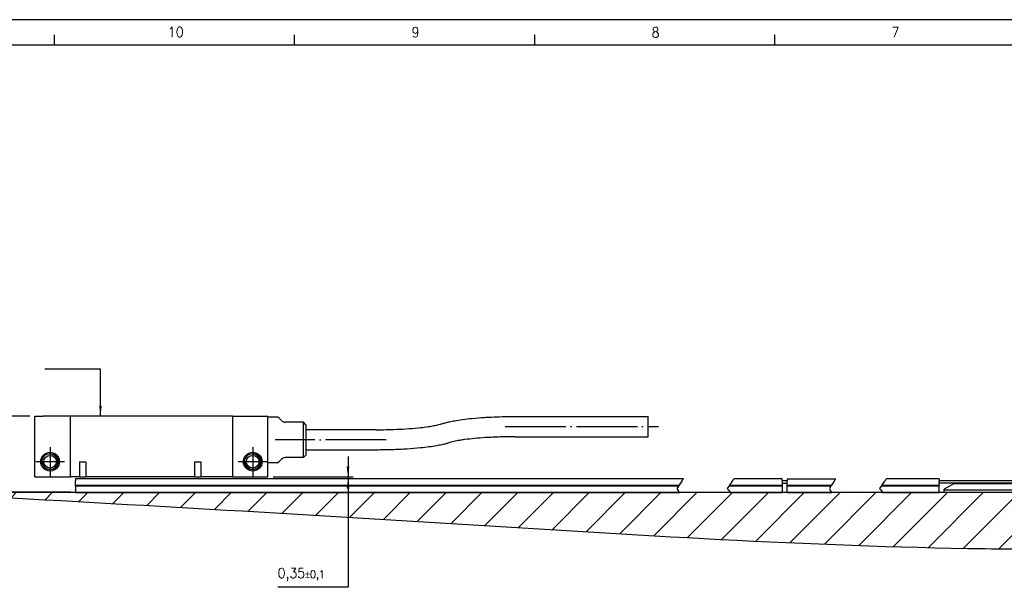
# Model space of a CAD drawing. Header units: millimetres. Extents: x -85 to 3708, y -72 to 348.
# Tile 4 of 10: x 22 to 216, y 236 to 348. Entities that reach past the tile are written whole.
import ezdxf

# ---------------------------------------------------------------- set-up
doc = ezdxf.new("R2010")
doc.units = ezdxf.units.MM
doc.linetypes.add('DOT_CENTER', pattern=[14, 12, -1, 0, -1])
doc.layers.add('1', color=7, linetype='Continuous')
doc.styles.add('CONVERTER_11', font='txt.shx', dxfattribs={"width": 0.9})
doc.dimstyles.new('ME10_DIM_13', dxfattribs={"dimtxt": 2, "dimasz": 2, "dimexe": 1, "dimexo": 1, "dimgap": 1, "dimtad": 1, "dimdsep": 46, "dimtxsty": 'CONVERTER_11', "dimsah": 1, "dimcen": 0.09, "dimclrd": 2, "dimclre": 2, "dimclrt": 2, "dimadec": 0, "dimazin": 0, "dimtfac": 1, "dimtdec": 4, "dimtix": 1, "dimtmove": 0, "dimatfit": 3, "dimfxl": 1, "dimtolj": 1, "dimtzin": 0, "dimarcsym": 0})
doc.dimstyles.new('ME10_DIM_14', dxfattribs={"dimtxt": 2, "dimasz": 2, "dimexe": 1, "dimexo": 1, "dimgap": 1, "dimtad": 1, "dimtih": 1, "dimtoh": 1, "dimdsep": 46, "dimtxsty": 'CONVERTER_11', "dimsah": 1, "dimcen": 0.09, "dimclrd": 2, "dimclre": 2, "dimclrt": 2, "dimadec": 0, "dimazin": 0, "dimtol": 1, "dimtp": 0.1, "dimtm": 0.1, "dimtfac": 0.75, "dimtdec": 0, "dimtix": 1, "dimtmove": 1, "dimatfit": 3, "dimfxl": 1, "dimtolj": 1, "dimtzin": 0, "dimarcsym": 0})
doc.dimstyles.get("Standard").update_dxf_attribs({"dimtxt": 0.18, "dimasz": 0.18, "dimexe": 0.18, "dimexo": 0.0625, "dimgap": 0.09, "dimtad": 0, "dimtih": 1, "dimtoh": 1, "dimdec": 4, "dimzin": 0, "dimdsep": 46, "dimtxsty": 'Standard', "dimcen": 0.09, "dimadec": 0, "dimazin": 0, "dimtfac": 1, "dimtdec": 4, "dimtofl": 0, "dimtmove": 0, "dimatfit": 3, "dimfxl": 1, "dimtolj": 1, "dimtzin": 0, "dimarcsym": 0})

# ---------------------------------------------------------------- blocks, each defined once
blk = doc.blocks.new('Regla_64__5', base_point=(32.99, 250.26))
at = {"color": 7, "linetype": 'Continuous'}
for p, q in [((153.02, 257.41), (32.99, 257.41)), ((32.99, 257.41), (32.99, 257.01)), ((32.99, 256.51), (32.99, 257.01)), ((172.49, 257.41), (163.02, 257.41)), ((172.49, 257.01), (172.49, 257.41)), ((172.49, 257.01), (172.49, 256.51)), ((173.49, 257.01), (172.49, 257.01)), ((173.49, 257.41), (173.49, 257.01)), ((173.49, 257.41), (183.1, 257.41)), ((173.49, 256.51), (173.49, 257.01)), ((203.49, 257.41), (193.1, 257.41)), ((203.49, 257.41), (203.49, 257.01)), ((223.99, 257.01), (203.49, 257.01)), ((203.49, 256.46), (203.49, 257.01)), ((32.99, 256.46), (32.99, 256.51)), ((32.99, 256.16), (32.99, 256.46)), ((32.99, 256.16), (152.18, 256.16)), ((32.99, 256.06), (32.99, 256.16)), ((32.99, 255.96), (32.99, 256.06)), ((32.99, 256.06), (152.12, 256.06)), ((32.99, 255.96), (32.99, 254.71)), ((152.05, 255.96), (32.99, 255.96)), ((32.99, 254.71), (152.26, 254.71)), ((172.49, 255.96), (162.05, 255.96)), ((162.12, 256.06), (172.49, 256.06)), ((162.18, 256.16), (172.49, 256.16)), ((162.26, 254.71), (172.49, 254.71)), ((172.49, 256.51), (172.49, 256.46)), ((172.49, 256.51), (173.49, 256.51)), ((172.49, 256.46), (172.49, 256.16)), ((172.49, 256.16), (172.49, 256.06)), ((172.49, 256.06), (172.49, 255.96)), ((172.49, 255.96), (172.49, 254.71)), ((173.49, 256.46), (173.49, 256.51)), ((173.49, 256.16), (173.49, 256.46)), ((173.49, 256.16), (182.27, 256.16)), ((173.49, 256.16), (173.49, 256.06)), ((173.49, 256.06), (182.2, 256.06)), ((173.49, 255.96), (173.49, 256.06)), ((182.14, 255.96), (173.49, 255.96)), ((173.49, 254.71), (173.49, 255.96)), ((173.49, 254.71), (182.35, 254.71)), ((203.49, 255.96), (192.14, 255.96)), ((203.49, 256.06), (192.2, 256.06)), ((192.27, 256.16), (203.49, 256.16)), ((192.35, 254.71), (203.49, 254.71)), ((223.99, 256.51), (203.49, 256.51)), ((203.49, 256.16), (203.49, 256.46)), ((203.49, 256.16), (203.49, 256.06)), ((203.49, 255.96), (203.49, 256.06)), ((203.49, 254.71), (203.49, 255.96)), ((206.49, 256.46), (204.49, 255.31)), ((204.49, 255.21), (204.49, 255.31)), ((204.49, 255.21), (223.99, 255.21)), ((204.49, 254.71), (204.49, 255.21)), ((223.99, 254.71), (204.49, 254.71)), ((206.49, 256.46), (223.99, 256.46))]:
    blk.add_line(p, q, dxfattribs=at)
at = {"color": 2, "linetype": 'DOT_CENTER'}
for p, q in [((152.68, 256.91), (152.42, 256.51)), ((152.75, 257.01), (152.68, 256.91)), ((152.75, 257.01), (152.8, 257.09)), ((152.85, 257.16), (152.8, 257.09)), ((152.92, 257.26), (152.85, 257.16)), ((152.99, 257.38), (152.92, 257.26)), ((152.99, 257.38), (153.02, 257.41)), ((162.42, 256.51), (162.68, 256.91)), ((162.68, 256.91), (162.75, 257.01)), ((162.75, 257.01), (162.8, 257.09)), ((162.8, 257.09), (162.85, 257.16)), ((162.85, 257.16), (162.92, 257.26)), ((162.92, 257.26), (162.99, 257.38)), ((163.02, 257.41), (162.99, 257.38)), ((182.77, 256.91), (182.5, 256.51)), ((182.77, 256.91), (182.84, 257.01)), ((182.84, 257.01), (182.89, 257.09)), ((182.94, 257.16), (182.89, 257.09)), ((183, 257.26), (182.94, 257.16)), ((183.08, 257.38), (183, 257.26)), ((183.08, 257.38), (183.1, 257.41)), ((192.5, 256.51), (192.77, 256.91)), ((192.77, 256.91), (192.84, 257.01)), ((192.89, 257.09), (192.84, 257.01)), ((192.94, 257.16), (192.89, 257.09)), ((192.94, 257.16), (193, 257.26)), ((193, 257.26), (193.08, 257.38)), ((193.1, 257.41), (193.08, 257.38)), ((152.05, 255.96), (151.74, 255.5)), ((151.74, 255.5), (151.93, 255.21)), ((152.26, 254.71), (151.93, 255.21)), ((152.12, 256.06), (152.05, 255.96)), ((152.18, 256.16), (152.12, 256.06)), ((152.38, 256.46), (152.18, 256.16)), ((152.42, 256.51), (152.38, 256.46)), ((161.74, 255.5), (162.05, 255.96)), ((161.93, 255.21), (161.74, 255.5)), ((161.93, 255.21), (162.26, 254.71)), ((162.05, 255.96), (162.12, 256.06)), ((162.12, 256.06), (162.18, 256.16)), ((162.18, 256.16), (162.38, 256.46)), ((162.38, 256.46), (162.42, 256.51)), ((182.14, 255.96), (181.83, 255.5)), ((181.83, 255.5), (182.02, 255.21)), ((182.35, 254.71), (182.02, 255.21)), ((182.2, 256.06), (182.14, 255.96)), ((182.27, 256.16), (182.2, 256.06)), ((182.47, 256.46), (182.27, 256.16)), ((182.5, 256.51), (182.47, 256.46)), ((191.83, 255.5), (192.14, 255.96)), ((192.02, 255.21), (191.83, 255.5)), ((192.02, 255.21), (192.35, 254.71)), ((192.14, 255.96), (192.2, 256.06)), ((192.2, 256.06), (192.27, 256.16)), ((192.27, 256.16), (192.47, 256.46)), ((192.47, 256.46), (192.5, 256.51))]:
    blk.add_line(p, q, dxfattribs=at)
blk = doc.blocks.new('CABEZA_REGLA_EXPOSED__6', base_point=(24.99, 257.76))
at = {"color": 7, "linetype": 'Continuous'}
for p, q in [((24.99, 269.76), (26.58, 269.76)), ((24.99, 257.76), (24.99, 269.76)), ((31.99, 269.76), (26.58, 269.76)), ((31.99, 257.76), (31.99, 269.76)), ((63.99, 269.76), (31.99, 269.76)), ((63.99, 269.76), (66.57, 269.76)), ((63.99, 269.76), (63.99, 257.76)), ((66.57, 269.76), (69.4, 269.76)), ((69.4, 269.76), (70.29, 269.76)), ((70.29, 269.76), (70.99, 269.76)), ((70.99, 269.56), (70.99, 269.76)), ((70.99, 260.56), (70.99, 269.56)), ((72.78, 269.56), (70.99, 269.56)), ((73.7, 268.86), (73.14, 269.42)), ((77.99, 268.56), (74.4, 268.56)), ((78.49, 268.06), (77.99, 268.56)), ((77.99, 261.56), (77.99, 268.56)), ((119.83, 269.68), (146.08, 269.68)), ((146.08, 265.7), (146.08, 269.68)), ((78.49, 268.06), (78.49, 262.06)), ((92.33, 267.06), (78.49, 267.06)), ((119.83, 265.68), (146.08, 265.68)), ((92.33, 263.06), (78.49, 263.06)), ((33.77, 260.76), (33.77, 257.76)), ((33.77, 260.76), (35.01, 260.76)), ((35.01, 260.76), (35.01, 257.76)), ((56.47, 260.76), (56.47, 257.76)), ((56.47, 260.76), (57.71, 260.76)), ((57.71, 260.76), (57.71, 257.76)), ((72.78, 260.56), (70.99, 260.56)), ((70.99, 257.76), (70.99, 260.56)), ((73.7, 261.27), (73.14, 260.71)), ((77.99, 261.56), (74.4, 261.56)), ((78.49, 262.06), (77.99, 261.56)), ((24.99, 257.76), (31.99, 257.76)), ((33.77, 257.76), (31.99, 257.76)), ((33.77, 257.76), (35.01, 257.76)), ((56.47, 257.76), (35.01, 257.76)), ((56.47, 257.76), (57.71, 257.76)), ((63.99, 257.76), (57.71, 257.76)), ((63.99, 257.76), (70.99, 257.76))]:
    blk.add_line(p, q, dxfattribs=at)
for centre, radius in [((27.99, 260.76), 1.85), ((67.99, 260.76), 1.85), ((27.99, 260.76), 1.6), ((27.99, 260.76), 1.25), ((67.99, 260.76), 1.6), ((67.99, 260.76), 1.25)]:
    blk.add_circle(centre, radius, dxfattribs=at)
for centre, radius, start, end in [((72.78, 269.06), 0.5, 45, 90), ((74.4, 269.56), 1, 225, 270), ((72.78, 261.06), 0.5, 270, 315), ((74.4, 260.56), 1, 90, 135)]:
    blk.add_arc(centre, radius, start, end, dxfattribs=at)
for points, knots in [([(92.33, 267.06), (92.83, 267.07), (94, 267.07), (95.96, 267.12), (98.26, 267.23), (100.42, 267.4), (102.21, 267.61), (103.46, 267.8), (104.37, 267.98), (104.99, 268.13), (105.31, 268.23), (105.45, 268.27)], [0, 0, 0, 0, 1.48769, 3.512666, 5.906097, 8.384028, 10.000024, 11.308732, 12.197421, 12.78054, 13.209703, 13.209703, 13.209703, 13.209703]), ([(105.45, 268.27), (105.65, 268.33), (106.1, 268.47), (106.91, 268.67), (108, 268.88), (109.52, 269.12), (111.46, 269.33), (113.4, 269.48), (115.35, 269.59), (117.4, 269.67), (118.96, 269.68), (119.83, 269.68)], [0, 0, 0, 0, 0.62921, 1.420102, 2.48505, 3.957263, 6.044379, 8.336662, 9.80845, 11.888369, 14.497563, 14.497563, 14.497563, 14.497563]), ([(106.71, 264.48), (106.51, 264.41), (106.06, 264.27), (105.26, 264.08), (104.17, 263.86), (102.75, 263.65), (100.82, 263.42), (98.36, 263.23), (95.43, 263.09), (93.38, 263.07), (92.33, 263.06)], [0, 0, 0, 0, 0.62921, 1.420102, 2.48505, 3.957263, 5.711348, 8.336658, 11.355609, 14.497427, 14.497427, 14.497427, 14.497427]), ([(119.83, 265.68), (118.83, 265.67), (116.86, 265.66), (114.17, 265.53), (111.85, 265.35), (110.15, 265.16), (108.8, 264.96), (107.88, 264.79), (107.17, 264.62), (106.85, 264.52), (106.71, 264.48)], [0, 0, 0, 0, 3.020094, 5.905976, 8.079292, 9.999908, 11.019115, 12.197284, 12.79445, 13.209566, 13.209566, 13.209566, 13.209566])]:
    blk.add_open_spline(points, degree=3, knots=knots, dxfattribs=at)
blk.add_open_spline([(146.08, 265.68), (146.08, 265.69), (146.08, 265.69), (146.08, 265.7), (146.08, 265.7)], degree=3, dxfattribs=at)
at = {"layer": '1', "color": 2, "linetype": 'DOT_CENTER'}
for p, q in [((117.83, 267.68), (148.08, 267.68)), ((94.33, 265.06), (72.4, 265.06)), ((27.99, 263.61), (27.99, 257.91)), ((67.99, 263.61), (67.99, 257.91)), ((30.84, 260.76), (25.14, 260.76)), ((70.84, 260.76), (65.14, 260.76))]:
    blk.add_line(p, q, dxfattribs=at)
at = {"layer": '1', "color": 30, "linetype": 'Continuous'}
for centre in [(27.99, 260.76), (67.99, 260.76)]:
    blk.add_arc(centre, 1.5, 175, 95, dxfattribs=at)
blk = doc.blocks.new('EXG_EXGA-2940__7', base_point=(24.99, 250.26))
for name, p in [('CABEZA_REGLA_EXPOSED__6', (24.99, 257.76)), ('Regla_64__5', (32.99, 250.26))]:
    blk.add_blockref(name, p)
blk = doc.blocks.new('*D40')
at = {"layer": '1', "color": 2, "linetype": 'Continuous'}
for p, q in [((23.99, 269.76), (13.75, 269.76)), ((14.75, 254.71), (14.75, 269.76)), ((31.99, 254.71), (13.75, 254.71))]:
    blk.add_line(p, q, dxfattribs=at)
at = {"layer": '1', "color": 2}
for points in [[(15.02, 267.76), (14.49, 267.76), (14.75, 269.76)], [(14.49, 256.71), (15.02, 256.71), (14.75, 254.71)]]:
    blk.add_solid(points, dxfattribs=at)
at = {"layer": '1', "color": 2, "insert": (13.55, 258.89), "char_height": 2, "attachment_point": 7, "rotation": 90, "line_spacing_factor": 0.60024, "style": 'CONVERTER_11'}
blk.add_mtext('15,05', dxfattribs=at)
blk = doc.blocks.new('*D41')
at = {"layer": '1', "color": 2, "linetype": 'Continuous'}
for p, q in [((86.8, 261.76), (86.8, 235.97)), ((33.99, 257.41), (87.8, 257.41)), ((71.99, 257.76), (87.8, 257.76)), ((86.8, 235.97), (72.92, 235.97))]:
    blk.add_line(p, q, dxfattribs=at)
at = {"layer": '1', "color": 2}
for points in [[(86.53, 259.76), (87.06, 259.76), (86.8, 257.76)], [(87.06, 255.41), (86.53, 255.41), (86.8, 257.41)]]:
    blk.add_solid(points, dxfattribs=at)
at = {"layer": '1', "color": 2, "insert": (72.92, 237.17), "char_height": 2, "attachment_point": 7, "rotation": 0.0001, "line_spacing_factor": 0.60024, "style": 'CONVERTER_11'}
blk.add_mtext('\\C2;0,35\\C2;\\H1.5;{\\Fgdt;`}0,1', dxfattribs=at)
blk = doc.blocks.new('_A2', base_point=(504.09, -67.04))
at = {"layer": '1', "color": 2, "linetype": 'Continuous'}
for p, q in [((509.09, 347.96), (-84.91, 347.96)), ((28.82, 342.96), (28.82, 344.96)), ((76.24, 342.96), (76.24, 344.96)), ((123.66, 342.96), (123.66, 344.96)), ((171.07, 342.96), (171.07, 344.96))]:
    blk.add_line(p, q, dxfattribs=at)
at = {"layer": '1', "color": 7, "linetype": 'Continuous'}
blk.add_line((504.09, 342.96), (-64.91, 342.96), dxfattribs=at)
at = {"layer": '1', "color": 2, "char_height": 2, "attachment_point": 4, "line_spacing_factor": 1.20048, "style": 'CONVERTER_11'}
for s, insert in [('10', (51.25, 345.55)), ('9', (99.37, 345.49)), ('8', (146.76, 345.46)), ('7', (194.12, 345.51))]:
    blk.add_mtext(s, dxfattribs=dict(at, insert=insert))
blk = doc.blocks.new('Alzado1', base_point=(164, 260))
at = {"layer": '1', "linetype": 'Continuous'}
h = blk.add_hatch(dxfattribs=at)
h.set_pattern_fill('_USER', color=3, scale=5, angle=45, pattern_type=0)
h.set_pattern_definition([(45, (0, 0), (-3.535534, 3.535534), [])])
edge = h.paths.add_edge_path()
edge.add_line((0.897, 254.714), (465.897, 254.714))
edge.add_spline(control_points=[(465.897, 254.714), (449.377, 251.212), (416.337, 244.206), (373.075, 240.463), (337.198, 241.644), (314.334, 243.495), (297.005, 244.964), (285.636, 245.666), (274.697, 245.842), (264.772, 245.555), (255.436, 244.876), (243.358, 243.935), (227.918, 243.452), (180.651, 243.826), (105.003, 248.891), (35.601, 252.773), (0.897, 254.714)], knot_values=[0, 0, 0, 0, 50.6391101, 101.2783404, 129.7441454, 158.2487163, 170.0883622, 181.9209578, 192.410542, 202.9007783, 211.6953769, 220.4889334, 239.2435115, 258.0111617, 362.2792539, 466.5647362, 466.5647362, 466.5647362, 466.5647362], degree=3, periodic=0)
at = {"layer": '1', "color": 7, "linetype": 'Continuous'}
blk.add_line((0.897, 254.714), (465.897, 254.714), dxfattribs=at)
blk.add_open_spline([(0.897, 254.714), (35.601, 252.773), (105.003, 248.891), (180.651, 243.826), (227.918, 243.452), (243.358, 243.935), (255.436, 244.876), (264.772, 245.555), (274.697, 245.842), (285.636, 245.666), (297.005, 244.964), (314.334, 243.495), (337.198, 241.644), (373.075, 240.463), (416.337, 244.206), (449.377, 251.212), (465.897, 254.714)], degree=3, knots=[0, 0, 0, 0, 104.2854823, 208.5535746, 227.3212247, 246.0758028, 254.8693593, 263.6639579, 274.1541942, 284.6437785, 296.4763741, 308.3160199, 336.8205908, 365.2863958, 415.9256261, 466.5647362, 466.5647362, 466.5647362, 466.5647362], dxfattribs=at)
at = {"layer": '1', "color": 2}
blk.add_solid([(37.658, 271.764), (38.185, 271.764), (37.922, 269.764)], dxfattribs=at)
blk.add_blockref('EXG_EXGA-2940__7', (24.99, 250.256))
at = {"layer": '1'}
dim = blk.add_linear_dim(base=(14.754, 254.714), p1=(24.99, 269.764), p2=(32.99, 254.714), angle=90, dimstyle='ME10_DIM_13', dxfattribs=at)
dim.commit()
dim.dimension.update_dxf_attribs({"geometry": '*D40', "text_midpoint": (12.654, 262.239), "text_rotation": 90})
dim = blk.add_linear_dim(base=(86.796, 257.764), p1=(32.99, 257.414), p2=(70.99, 257.764), angle=90, dimstyle='ME10_DIM_14', dxfattribs=at)
dim.commit()
dim.dimension.update_dxf_attribs({"geometry": '*D41', "text_midpoint": (77.858, 238.073), "dimtype": 160, "text_rotation": 0.00014})
at = {"layer": '1', "color": 2, "linetype": 'Continuous', "has_arrowhead": 0}
blk.add_leader([(37.922, 269.764), (37.922, 279.025), (26.922, 279.025)], dimstyle='Standard', dxfattribs=at)

msp = doc.modelspace()

# ---------------------------------------------------------------- block references
for name, p in [('_A2', (504.09, -67.04)), ('Alzado1', (164, 260))]:
    msp.add_blockref(name, p)

doc.saveas('drawing.dxf')
